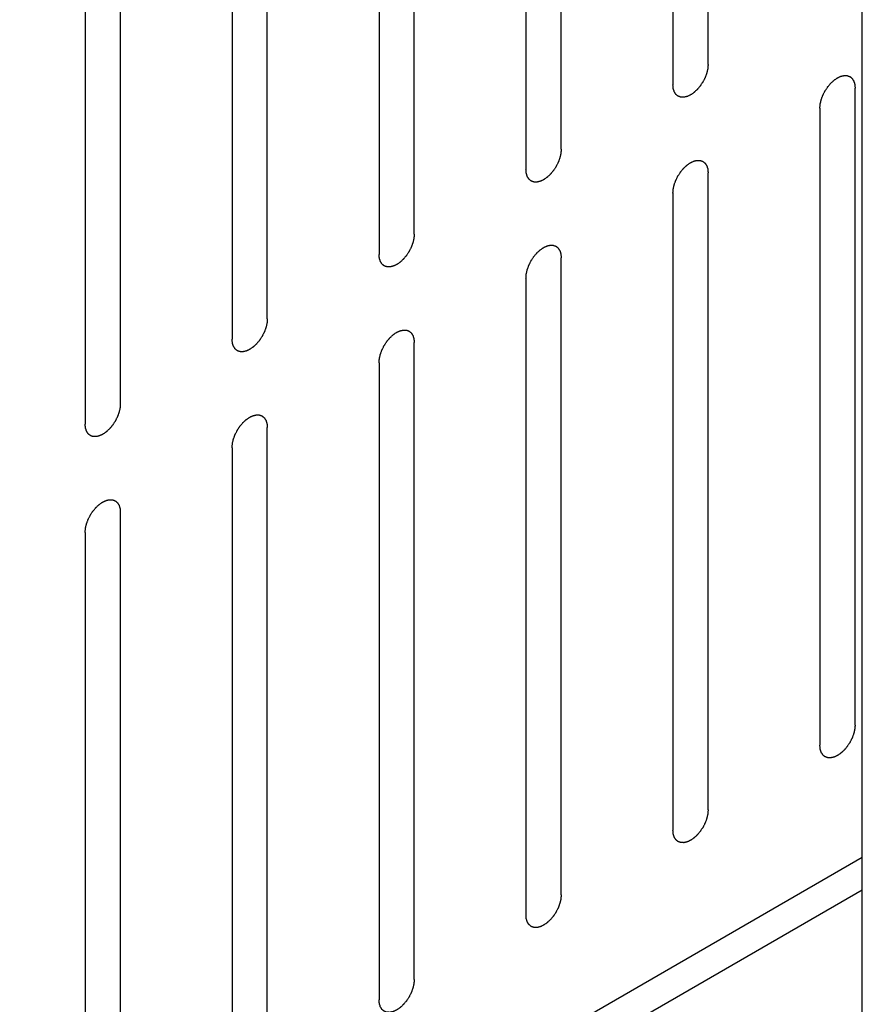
# Model space of a CAD drawing. Header units: inches. Extents: x 5 to 265, y 5 to 171.
# Tile 31 of 212: x 193.74 to 195, y 77.4 to 78.89. Entities that reach past the tile are written whole.
import ezdxf

# ---------------------------------------------------------------- set-up
doc = ezdxf.new("R2010")
doc.units = ezdxf.units.IN
doc.header["$LTSCALE"] = 14.96
doc.header["$MEASUREMENT"] = 0
doc.layers.get('0').update_dxf_attribs({"linetype": 'CONTINUOUS'})

msp = doc.modelspace()

# ---------------------------------------------------------------- linework, layer by layer
at = {"color": 7, "linetype": 'Continuous'}
for p, q in [((195.0046, 60.5139), (195.0046, 123.458)), ((194.7724, 78.8181), (194.7724, 79.7775)), ((194.7194, 79.7469), (194.7194, 78.7875)), ((194.5511, 78.6903), (194.5511, 79.6497)), ((194.498, 79.6191), (194.498, 78.6597)), ((194.3298, 78.5625), (194.3298, 79.5219)), ((194.2767, 79.4913), (194.2767, 78.5319)), ((194.1084, 78.4348), (194.1084, 79.3942)), ((194.0554, 79.3635), (194.0554, 78.4042)), ((193.8871, 78.307), (193.8871, 79.2664)), ((193.8341, 79.2358), (193.8341, 78.2764)), ((194.9937, 77.8232), (194.9937, 78.7826)), ((194.9407, 78.752), (194.9407, 77.7926)), ((194.7724, 77.6954), (194.7724, 78.6548)), ((194.7194, 78.6242), (194.7194, 77.6648)), ((194.5511, 77.5676), (194.5511, 78.527)), ((194.498, 78.4964), (194.498, 77.537)), ((194.3298, 77.4399), (194.3298, 78.3992)), ((194.2767, 78.3686), (194.2767, 77.4092)), ((194.1084, 77.3121), (194.1084, 78.2715)), ((194.0554, 78.2409), (194.0554, 77.2815)), ((193.8871, 77.1843), (193.8871, 78.1437)), ((193.8341, 78.1131), (193.8341, 77.1537)), ((190.5337, 75.0429), (195.0046, 77.6241)), ((190.5337, 74.9939), (195.0046, 77.5751))]:
    msp.add_line(p, q, dxfattribs=at)
for points in [[(194.7724, 78.8181), (194.7724, 78.8176), (194.7723, 78.8166), (194.7721, 78.815), (194.772, 78.8137), (194.772, 78.8128), (194.7719, 78.8123), (194.7719, 78.8119), (194.7718, 78.8115), (194.7717, 78.8109), (194.7715, 78.81), (194.7711, 78.8086), (194.7708, 78.8072), (194.7706, 78.8062), (194.7705, 78.8057), (194.7704, 78.8053), (194.7702, 78.8049), (194.77, 78.8043), (194.7697, 78.8033), (194.7692, 78.8019), (194.7687, 78.8006), (194.7683, 78.7996), (194.7681, 78.799), (194.768, 78.7986), (194.7678, 78.7982), (194.7675, 78.7976), (194.767, 78.7967), (194.7663, 78.7953), (194.7656, 78.7939), (194.7651, 78.7929), (194.7648, 78.7924), (194.7646, 78.792), (194.7644, 78.7916), (194.7641, 78.7911), (194.7635, 78.7902), (194.7626, 78.7889), (194.7618, 78.7877), (194.7612, 78.7868), (194.7609, 78.7863), (194.7606, 78.7859), (194.7603, 78.7855), (194.76, 78.7851), (194.7593, 78.7843), (194.7584, 78.7831), (194.7574, 78.782), (194.7567, 78.7812), (194.7564, 78.7808), (194.7561, 78.7804), (194.7558, 78.7801), (194.7554, 78.7797), (194.7546, 78.7791), (194.7536, 78.7781), (194.7526, 78.7772), (194.7518, 78.7765), (194.7514, 78.7761), (194.7511, 78.7758), (194.7508, 78.7756), (194.7504, 78.7753), (194.7496, 78.7748), (194.7485, 78.774), (194.7474, 78.7732), (194.7466, 78.7727), (194.7462, 78.7724), (194.7459, 78.7722), (194.7456, 78.772), (194.7451, 78.7718), (194.7444, 78.7715), (194.7433, 78.771), (194.7422, 78.7705), (194.7415, 78.7701), (194.7411, 78.7699), (194.7407, 78.7698), (194.7404, 78.7697), (194.74, 78.7696), (194.7393, 78.7695), (194.7383, 78.7692), (194.7372, 78.769), (194.7365, 78.7688), (194.7361, 78.7687), (194.7358, 78.7686), (194.7355, 78.7687), (194.7351, 78.7687), (194.7344, 78.7687), (194.7335, 78.7687), (194.7325, 78.7688), (194.7319, 78.7688), (194.7315, 78.7688), (194.7312, 78.7688), (194.731, 78.7689), (194.7306, 78.769), (194.73, 78.7693), (194.7292, 78.7696), (194.7283, 78.7699), (194.7277, 78.7701), (194.7274, 78.7702), (194.7271, 78.7703), (194.7269, 78.7705), (194.7267, 78.7707), (194.7262, 78.7711), (194.7255, 78.7717), (194.7248, 78.7723), (194.7243, 78.7726), (194.7241, 78.7729), (194.7238, 78.773), (194.7237, 78.7733), (194.7235, 78.7736), (194.7231, 78.7742), (194.7226, 78.775), (194.7221, 78.7758), (194.7218, 78.7763), (194.7216, 78.7767), (194.7214, 78.7769), (194.7213, 78.7772), (194.7212, 78.7776), (194.721, 78.7783), (194.7206, 78.7793), (194.7203, 78.7803), (194.7201, 78.781), (194.72, 78.7814), (194.7199, 78.7817), (194.7199, 78.7821), (194.7198, 78.7826), (194.7197, 78.7834), (194.7196, 78.7846), (194.7195, 78.7861), (194.7194, 78.787), (194.7194, 78.7875)], [(194.9407, 78.752), (194.9407, 78.7525), (194.9408, 78.7535), (194.9409, 78.7551), (194.9411, 78.7564), (194.9411, 78.7573), (194.9412, 78.7578), (194.9412, 78.7582), (194.9413, 78.7586), (194.9414, 78.7592), (194.9416, 78.7601), (194.9419, 78.7615), (194.9423, 78.7629), (194.9425, 78.7638), (194.9426, 78.7644), (194.9427, 78.7648), (194.9428, 78.7652), (194.943, 78.7658), (194.9434, 78.7667), (194.9439, 78.7681), (194.9444, 78.7695), (194.9448, 78.7705), (194.945, 78.7711), (194.9451, 78.7715), (194.9453, 78.7719), (194.9456, 78.7724), (194.9461, 78.7734), (194.9468, 78.7748), (194.9475, 78.7762), (194.948, 78.7771), (194.9483, 78.7777), (194.9484, 78.7781), (194.9487, 78.7785), (194.949, 78.779), (194.9496, 78.7799), (194.9505, 78.7812), (194.9513, 78.7824), (194.9519, 78.7833), (194.9522, 78.7838), (194.9524, 78.7842), (194.9527, 78.7845), (194.9531, 78.785), (194.9538, 78.7858), (194.9547, 78.7869), (194.9557, 78.7881), (194.9564, 78.7889), (194.9567, 78.7893), (194.957, 78.7897), (194.9573, 78.7899), (194.9577, 78.7903), (194.9585, 78.791), (194.9595, 78.792), (194.9605, 78.7929), (194.9612, 78.7936), (194.9617, 78.794), (194.962, 78.7943), (194.9623, 78.7945), (194.9627, 78.7948), (194.9635, 78.7953), (194.9646, 78.7961), (194.9657, 78.7968), (194.9664, 78.7974), (194.9669, 78.7977), (194.9672, 78.7979), (194.9675, 78.798), (194.968, 78.7983), (194.9687, 78.7986), (194.9698, 78.7991), (194.9709, 78.7996), (194.9716, 78.7999), (194.972, 78.8001), (194.9724, 78.8003), (194.9727, 78.8004), (194.9731, 78.8005), (194.9738, 78.8006), (194.9748, 78.8009), (194.9759, 78.8011), (194.9766, 78.8013), (194.977, 78.8013), (194.9773, 78.8014), (194.9776, 78.8014), (194.978, 78.8014), (194.9786, 78.8014), (194.9796, 78.8013), (194.9805, 78.8013), (194.9812, 78.8013), (194.9816, 78.8013), (194.9819, 78.8013), (194.9821, 78.8012), (194.9825, 78.801), (194.9831, 78.8008), (194.9839, 78.8005), (194.9848, 78.8002), (194.9854, 78.8), (194.9857, 78.7998), (194.986, 78.7998), (194.9862, 78.7996), (194.9864, 78.7994), (194.9869, 78.799), (194.9876, 78.7984), (194.9883, 78.7978), (194.9888, 78.7974), (194.989, 78.7972), (194.9893, 78.7971), (194.9894, 78.7968), (194.9896, 78.7965), (194.99, 78.7959), (194.9905, 78.7951), (194.991, 78.7943), (194.9913, 78.7937), (194.9915, 78.7934), (194.9917, 78.7932), (194.9918, 78.7929), (194.9919, 78.7925), (194.9921, 78.7918), (194.9924, 78.7908), (194.9928, 78.7898), (194.993, 78.789), (194.9931, 78.7886), (194.9932, 78.7884), (194.9932, 78.788), (194.9933, 78.7875), (194.9934, 78.7867), (194.9935, 78.7855), (194.9936, 78.784), (194.9937, 78.7831), (194.9937, 78.7826)], [(194.5511, 78.6903), (194.551, 78.6898), (194.551, 78.6888), (194.5508, 78.6872), (194.5507, 78.6859), (194.5506, 78.685), (194.5506, 78.6845), (194.5506, 78.6841), (194.5505, 78.6837), (194.5504, 78.6831), (194.5501, 78.6822), (194.5498, 78.6808), (194.5495, 78.6794), (194.5493, 78.6785), (194.5492, 78.6779), (194.5491, 78.6775), (194.5489, 78.6771), (194.5487, 78.6765), (194.5484, 78.6756), (194.5479, 78.6742), (194.5474, 78.6728), (194.547, 78.6718), (194.5468, 78.6712), (194.5467, 78.6708), (194.5464, 78.6704), (194.5462, 78.6699), (194.5457, 78.6689), (194.545, 78.6675), (194.5443, 78.6661), (194.5438, 78.6652), (194.5435, 78.6646), (194.5433, 78.6642), (194.5431, 78.6638), (194.5427, 78.6633), (194.5421, 78.6624), (194.5413, 78.6611), (194.5405, 78.6599), (194.5399, 78.659), (194.5396, 78.6585), (194.5393, 78.6581), (194.539, 78.6578), (194.5386, 78.6573), (194.538, 78.6565), (194.537, 78.6554), (194.5361, 78.6542), (194.5354, 78.6534), (194.535, 78.653), (194.5348, 78.6526), (194.5344, 78.6524), (194.534, 78.652), (194.5333, 78.6513), (194.5323, 78.6503), (194.5312, 78.6494), (194.5305, 78.6487), (194.5301, 78.6483), (194.5298, 78.648), (194.5295, 78.6478), (194.529, 78.6475), (194.5283, 78.647), (194.5272, 78.6462), (194.5261, 78.6455), (194.5253, 78.6449), (194.5249, 78.6446), (194.5246, 78.6444), (194.5242, 78.6443), (194.5238, 78.6441), (194.5231, 78.6437), (194.522, 78.6432), (194.5209, 78.6427), (194.5202, 78.6424), (194.5197, 78.6422), (194.5194, 78.642), (194.5191, 78.6419), (194.5187, 78.6418), (194.518, 78.6417), (194.5169, 78.6414), (194.5159, 78.6412), (194.5152, 78.641), (194.5148, 78.641), (194.5144, 78.6409), (194.5142, 78.6409), (194.5138, 78.6409), (194.5131, 78.6409), (194.5122, 78.641), (194.5112, 78.641), (194.5106, 78.641), (194.5102, 78.641), (194.5099, 78.641), (194.5096, 78.6411), (194.5093, 78.6413), (194.5087, 78.6415), (194.5078, 78.6418), (194.507, 78.6421), (194.5064, 78.6423), (194.5061, 78.6425), (194.5058, 78.6425), (194.5056, 78.6427), (194.5053, 78.6429), (194.5049, 78.6433), (194.5042, 78.6439), (194.5035, 78.6445), (194.503, 78.6449), (194.5027, 78.6451), (194.5025, 78.6452), (194.5024, 78.6455), (194.5022, 78.6458), (194.5018, 78.6464), (194.5013, 78.6472), (194.5008, 78.648), (194.5004, 78.6486), (194.5002, 78.6489), (194.5001, 78.6491), (194.5, 78.6494), (194.4999, 78.6498), (194.4996, 78.6505), (194.4993, 78.6515), (194.499, 78.6526), (194.4988, 78.6533), (194.4987, 78.6537), (194.4986, 78.6539), (194.4985, 78.6543), (194.4985, 78.6548), (194.4984, 78.6556), (194.4983, 78.6568), (194.4982, 78.6583), (194.4981, 78.6592), (194.498, 78.6597)], [(194.7194, 78.6242), (194.7194, 78.6247), (194.7195, 78.6258), (194.7196, 78.6273), (194.7197, 78.6286), (194.7198, 78.6295), (194.7198, 78.63), (194.7199, 78.6304), (194.72, 78.6308), (194.7201, 78.6314), (194.7203, 78.6324), (194.7206, 78.6337), (194.7209, 78.6351), (194.7211, 78.6361), (194.7213, 78.6366), (194.7214, 78.637), (194.7215, 78.6374), (194.7217, 78.638), (194.7221, 78.639), (194.7226, 78.6404), (194.7231, 78.6417), (194.7234, 78.6427), (194.7237, 78.6433), (194.7238, 78.6437), (194.724, 78.6441), (194.7243, 78.6447), (194.7248, 78.6456), (194.7255, 78.647), (194.7262, 78.6484), (194.7266, 78.6494), (194.7269, 78.6499), (194.7271, 78.6503), (194.7274, 78.6507), (194.7277, 78.6512), (194.7283, 78.6521), (194.7291, 78.6534), (194.73, 78.6546), (194.7305, 78.6555), (194.7309, 78.656), (194.7311, 78.6564), (194.7314, 78.6568), (194.7318, 78.6572), (194.7325, 78.658), (194.7334, 78.6592), (194.7344, 78.6603), (194.735, 78.6611), (194.7354, 78.6615), (194.7357, 78.6619), (194.736, 78.6622), (194.7364, 78.6626), (194.7371, 78.6632), (194.7382, 78.6642), (194.7392, 78.6651), (194.7399, 78.6658), (194.7403, 78.6662), (194.7406, 78.6665), (194.741, 78.6667), (194.7414, 78.667), (194.7422, 78.6675), (194.7433, 78.6683), (194.7444, 78.6691), (194.7451, 78.6696), (194.7456, 78.6699), (194.7459, 78.6701), (194.7462, 78.6703), (194.7466, 78.6705), (194.7474, 78.6708), (194.7485, 78.6713), (194.7495, 78.6718), (194.7503, 78.6722), (194.7507, 78.6724), (194.751, 78.6725), (194.7513, 78.6726), (194.7518, 78.6727), (194.7525, 78.6728), (194.7535, 78.6731), (194.7545, 78.6733), (194.7553, 78.6735), (194.7557, 78.6736), (194.756, 78.6737), (194.7563, 78.6736), (194.7567, 78.6736), (194.7573, 78.6736), (194.7583, 78.6736), (194.7592, 78.6735), (194.7599, 78.6735), (194.7603, 78.6735), (194.7606, 78.6735), (194.7608, 78.6734), (194.7612, 78.6733), (194.7617, 78.673), (194.7626, 78.6727), (194.7634, 78.6724), (194.764, 78.6722), (194.7644, 78.6721), (194.7646, 78.672), (194.7648, 78.6718), (194.7651, 78.6716), (194.7656, 78.6712), (194.7663, 78.6706), (194.767, 78.67), (194.7674, 78.6697), (194.7677, 78.6694), (194.7679, 78.6693), (194.7681, 78.669), (194.7683, 78.6687), (194.7686, 78.6681), (194.7691, 78.6673), (194.7696, 78.6665), (194.77, 78.666), (194.7702, 78.6656), (194.7704, 78.6654), (194.7705, 78.6651), (194.7706, 78.6647), (194.7708, 78.664), (194.7711, 78.663), (194.7714, 78.662), (194.7717, 78.6613), (194.7718, 78.6609), (194.7719, 78.6606), (194.7719, 78.6602), (194.772, 78.6597), (194.772, 78.6589), (194.7721, 78.6577), (194.7723, 78.6562), (194.7724, 78.6553), (194.7724, 78.6548)], [(194.3298, 78.5625), (194.3297, 78.562), (194.3296, 78.561), (194.3295, 78.5594), (194.3294, 78.5581), (194.3293, 78.5572), (194.3293, 78.5567), (194.3293, 78.5563), (194.3292, 78.5559), (194.329, 78.5554), (194.3288, 78.5544), (194.3285, 78.553), (194.3282, 78.5516), (194.328, 78.5507), (194.3278, 78.5501), (194.3278, 78.5497), (194.3276, 78.5493), (194.3274, 78.5488), (194.327, 78.5478), (194.3265, 78.5464), (194.326, 78.545), (194.3257, 78.544), (194.3255, 78.5435), (194.3253, 78.543), (194.3251, 78.5426), (194.3248, 78.5421), (194.3243, 78.5411), (194.3237, 78.5397), (194.323, 78.5384), (194.3225, 78.5374), (194.3222, 78.5368), (194.322, 78.5364), (194.3217, 78.536), (194.3214, 78.5355), (194.3208, 78.5346), (194.32, 78.5334), (194.3192, 78.5321), (194.3186, 78.5312), (194.3182, 78.5307), (194.318, 78.5303), (194.3177, 78.53), (194.3173, 78.5295), (194.3167, 78.5287), (194.3157, 78.5276), (194.3148, 78.5264), (194.3141, 78.5256), (194.3137, 78.5252), (194.3134, 78.5248), (194.3131, 78.5246), (194.3127, 78.5242), (194.312, 78.5235), (194.311, 78.5226), (194.3099, 78.5216), (194.3092, 78.5209), (194.3088, 78.5205), (194.3085, 78.5202), (194.3082, 78.52), (194.3077, 78.5197), (194.3069, 78.5192), (194.3059, 78.5184), (194.3048, 78.5177), (194.304, 78.5171), (194.3036, 78.5169), (194.3032, 78.5166), (194.3029, 78.5165), (194.3025, 78.5163), (194.3017, 78.5159), (194.3007, 78.5154), (194.2996, 78.5149), (194.2988, 78.5146), (194.2984, 78.5144), (194.2981, 78.5142), (194.2978, 78.5142), (194.2974, 78.5141), (194.2966, 78.5139), (194.2956, 78.5137), (194.2946, 78.5134), (194.2939, 78.5133), (194.2934, 78.5132), (194.2931, 78.5131), (194.2928, 78.5131), (194.2925, 78.5131), (194.2918, 78.5131), (194.2908, 78.5132), (194.2899, 78.5132), (194.2892, 78.5132), (194.2889, 78.5133), (194.2886, 78.5132), (194.2883, 78.5134), (194.288, 78.5135), (194.2874, 78.5137), (194.2865, 78.514), (194.2857, 78.5143), (194.2851, 78.5145), (194.2847, 78.5147), (194.2845, 78.5147), (194.2843, 78.5149), (194.284, 78.5152), (194.2835, 78.5156), (194.2828, 78.5161), (194.2822, 78.5167), (194.2817, 78.5171), (194.2814, 78.5173), (194.2812, 78.5175), (194.2811, 78.5177), (194.2808, 78.518), (194.2805, 78.5186), (194.28, 78.5194), (194.2795, 78.5202), (194.2791, 78.5208), (194.2789, 78.5211), (194.2787, 78.5213), (194.2787, 78.5216), (194.2785, 78.522), (194.2783, 78.5228), (194.278, 78.5238), (194.2777, 78.5248), (194.2775, 78.5255), (194.2773, 78.5259), (194.2772, 78.5262), (194.2772, 78.5265), (194.2772, 78.527), (194.2771, 78.5279), (194.277, 78.5291), (194.2769, 78.5305), (194.2768, 78.5315), (194.2767, 78.5319)], [(194.498, 78.4964), (194.4981, 78.4969), (194.4982, 78.498), (194.4983, 78.4995), (194.4984, 78.5008), (194.4985, 78.5017), (194.4985, 78.5023), (194.4985, 78.5026), (194.4986, 78.5031), (194.4988, 78.5036), (194.499, 78.5046), (194.4993, 78.5059), (194.4996, 78.5073), (194.4998, 78.5083), (194.5, 78.5088), (194.5, 78.5092), (194.5002, 78.5097), (194.5004, 78.5102), (194.5008, 78.5112), (194.5013, 78.5126), (194.5018, 78.514), (194.5021, 78.5149), (194.5023, 78.5155), (194.5025, 78.5159), (194.5027, 78.5163), (194.503, 78.5169), (194.5035, 78.5178), (194.5041, 78.5192), (194.5048, 78.5206), (194.5053, 78.5216), (194.5056, 78.5221), (194.5058, 78.5226), (194.5061, 78.5229), (194.5064, 78.5234), (194.507, 78.5243), (194.5078, 78.5256), (194.5086, 78.5269), (194.5092, 78.5278), (194.5096, 78.5283), (194.5098, 78.5287), (194.5101, 78.529), (194.5105, 78.5294), (194.5111, 78.5302), (194.5121, 78.5314), (194.513, 78.5325), (194.5137, 78.5333), (194.5141, 78.5338), (194.5144, 78.5341), (194.5147, 78.5344), (194.5151, 78.5348), (194.5158, 78.5354), (194.5168, 78.5364), (194.5179, 78.5374), (194.5186, 78.538), (194.519, 78.5384), (194.5193, 78.5387), (194.5196, 78.5389), (194.5201, 78.5392), (194.5208, 78.5398), (194.5219, 78.5405), (194.523, 78.5413), (194.5238, 78.5418), (194.5242, 78.5421), (194.5246, 78.5424), (194.5249, 78.5425), (194.5253, 78.5427), (194.5261, 78.543), (194.5271, 78.5435), (194.5282, 78.544), (194.529, 78.5444), (194.5294, 78.5446), (194.5297, 78.5448), (194.53, 78.5448), (194.5304, 78.5449), (194.5312, 78.5451), (194.5322, 78.5453), (194.5332, 78.5455), (194.5339, 78.5457), (194.5344, 78.5458), (194.5347, 78.5459), (194.5349, 78.5458), (194.5353, 78.5458), (194.536, 78.5458), (194.537, 78.5458), (194.5379, 78.5457), (194.5386, 78.5457), (194.5389, 78.5457), (194.5392, 78.5457), (194.5395, 78.5456), (194.5398, 78.5455), (194.5404, 78.5453), (194.5413, 78.5449), (194.5421, 78.5446), (194.5427, 78.5444), (194.5431, 78.5443), (194.5433, 78.5442), (194.5435, 78.544), (194.5438, 78.5438), (194.5443, 78.5434), (194.545, 78.5428), (194.5456, 78.5423), (194.5461, 78.5419), (194.5464, 78.5416), (194.5466, 78.5415), (194.5467, 78.5412), (194.547, 78.5409), (194.5473, 78.5403), (194.5478, 78.5395), (194.5483, 78.5387), (194.5487, 78.5382), (194.5489, 78.5379), (194.5491, 78.5376), (194.5491, 78.5373), (194.5493, 78.5369), (194.5495, 78.5362), (194.5498, 78.5352), (194.5501, 78.5342), (194.5503, 78.5335), (194.5505, 78.5331), (194.5506, 78.5328), (194.5506, 78.5324), (194.5506, 78.5319), (194.5507, 78.5311), (194.5508, 78.5299), (194.5509, 78.5285), (194.551, 78.5275), (194.5511, 78.527)], [(194.1084, 78.4348), (194.1084, 78.4342), (194.1083, 78.4332), (194.1082, 78.4317), (194.1081, 78.4303), (194.108, 78.4294), (194.108, 78.4289), (194.1079, 78.4285), (194.1078, 78.4281), (194.1077, 78.4276), (194.1075, 78.4266), (194.1072, 78.4252), (194.1069, 78.4239), (194.1067, 78.4229), (194.1065, 78.4224), (194.1064, 78.4219), (194.1063, 78.4215), (194.1061, 78.421), (194.1057, 78.42), (194.1052, 78.4186), (194.1047, 78.4172), (194.1044, 78.4162), (194.1041, 78.4157), (194.104, 78.4153), (194.1038, 78.4149), (194.1035, 78.4143), (194.103, 78.4133), (194.1023, 78.412), (194.1016, 78.4106), (194.1012, 78.4096), (194.1009, 78.4091), (194.1007, 78.4086), (194.1004, 78.4083), (194.1001, 78.4077), (194.0995, 78.4069), (194.0987, 78.4056), (194.0978, 78.4043), (194.0972, 78.4034), (194.0969, 78.4029), (194.0967, 78.4025), (194.0964, 78.4022), (194.096, 78.4017), (194.0953, 78.4009), (194.0944, 78.3998), (194.0934, 78.3987), (194.0928, 78.3979), (194.0924, 78.3974), (194.0921, 78.3971), (194.0918, 78.3968), (194.0914, 78.3964), (194.0907, 78.3957), (194.0896, 78.3948), (194.0886, 78.3938), (194.0879, 78.3931), (194.0875, 78.3928), (194.0872, 78.3925), (194.0868, 78.3922), (194.0864, 78.3919), (194.0856, 78.3914), (194.0845, 78.3907), (194.0834, 78.3899), (194.0827, 78.3894), (194.0822, 78.3891), (194.0819, 78.3888), (194.0816, 78.3887), (194.0812, 78.3885), (194.0804, 78.3881), (194.0793, 78.3876), (194.0783, 78.3872), (194.0775, 78.3868), (194.0771, 78.3866), (194.0768, 78.3864), (194.0765, 78.3864), (194.076, 78.3863), (194.0753, 78.3861), (194.0743, 78.3859), (194.0733, 78.3857), (194.0725, 78.3855), (194.0721, 78.3854), (194.0718, 78.3853), (194.0715, 78.3853), (194.0711, 78.3853), (194.0705, 78.3854), (194.0695, 78.3854), (194.0686, 78.3854), (194.0679, 78.3855), (194.0675, 78.3855), (194.0672, 78.3855), (194.067, 78.3856), (194.0666, 78.3857), (194.0661, 78.3859), (194.0652, 78.3862), (194.0644, 78.3865), (194.0638, 78.3868), (194.0634, 78.3869), (194.0632, 78.387), (194.063, 78.3872), (194.0627, 78.3874), (194.0622, 78.3878), (194.0615, 78.3883), (194.0608, 78.3889), (194.0604, 78.3893), (194.0601, 78.3895), (194.0599, 78.3897), (194.0597, 78.39), (194.0595, 78.3903), (194.0592, 78.3908), (194.0587, 78.3916), (194.0581, 78.3924), (194.0578, 78.393), (194.0576, 78.3933), (194.0574, 78.3935), (194.0573, 78.3939), (194.0572, 78.3943), (194.057, 78.395), (194.0567, 78.396), (194.0564, 78.397), (194.0561, 78.3977), (194.056, 78.3981), (194.0559, 78.3984), (194.0559, 78.3988), (194.0558, 78.3992), (194.0558, 78.4001), (194.0557, 78.4013), (194.0555, 78.4027), (194.0554, 78.4037), (194.0554, 78.4042)], [(194.2767, 78.3686), (194.2768, 78.3692), (194.2768, 78.3702), (194.277, 78.3718), (194.2771, 78.3731), (194.2772, 78.374), (194.2772, 78.3745), (194.2772, 78.3749), (194.2773, 78.3753), (194.2774, 78.3758), (194.2777, 78.3768), (194.278, 78.3782), (194.2783, 78.3795), (194.2785, 78.3805), (194.2786, 78.381), (194.2787, 78.3815), (194.2789, 78.3819), (194.2791, 78.3824), (194.2794, 78.3834), (194.2799, 78.3848), (194.2804, 78.3862), (194.2808, 78.3872), (194.281, 78.3877), (194.2811, 78.3881), (194.2814, 78.3885), (194.2816, 78.3891), (194.2821, 78.3901), (194.2828, 78.3914), (194.2835, 78.3928), (194.284, 78.3938), (194.2843, 78.3943), (194.2845, 78.3948), (194.2847, 78.3951), (194.2851, 78.3957), (194.2857, 78.3965), (194.2865, 78.3978), (194.2873, 78.3991), (194.2879, 78.4), (194.2882, 78.4005), (194.2885, 78.4009), (194.2888, 78.4012), (194.2892, 78.4017), (194.2898, 78.4025), (194.2908, 78.4036), (194.2917, 78.4047), (194.2924, 78.4055), (194.2928, 78.406), (194.293, 78.4063), (194.2934, 78.4066), (194.2938, 78.407), (194.2945, 78.4077), (194.2955, 78.4086), (194.2966, 78.4096), (194.2973, 78.4103), (194.2977, 78.4106), (194.298, 78.4109), (194.2983, 78.4112), (194.2988, 78.4115), (194.2995, 78.412), (194.3006, 78.4127), (194.3017, 78.4135), (194.3025, 78.414), (194.3029, 78.4143), (194.3032, 78.4146), (194.3036, 78.4147), (194.304, 78.4149), (194.3047, 78.4153), (194.3058, 78.4158), (194.3069, 78.4162), (194.3076, 78.4166), (194.3081, 78.4168), (194.3084, 78.417), (194.3087, 78.417), (194.3091, 78.4171), (194.3098, 78.4173), (194.3109, 78.4175), (194.3119, 78.4177), (194.3126, 78.4179), (194.313, 78.418), (194.3133, 78.4181), (194.3136, 78.4181), (194.314, 78.4181), (194.3147, 78.418), (194.3156, 78.418), (194.3166, 78.418), (194.3172, 78.4179), (194.3176, 78.4179), (194.3179, 78.4179), (194.3182, 78.4178), (194.3185, 78.4177), (194.3191, 78.4175), (194.32, 78.4172), (194.3208, 78.4169), (194.3214, 78.4166), (194.3217, 78.4165), (194.322, 78.4164), (194.3222, 78.4162), (194.3225, 78.416), (194.3229, 78.4156), (194.3236, 78.4151), (194.3243, 78.4145), (194.3248, 78.4141), (194.3251, 78.4139), (194.3253, 78.4137), (194.3254, 78.4134), (194.3256, 78.4131), (194.326, 78.4126), (194.3265, 78.4118), (194.327, 78.411), (194.3274, 78.4104), (194.3276, 78.4101), (194.3277, 78.4099), (194.3278, 78.4095), (194.3279, 78.4091), (194.3282, 78.4084), (194.3285, 78.4074), (194.3288, 78.4064), (194.329, 78.4057), (194.3291, 78.4053), (194.3292, 78.405), (194.3293, 78.4046), (194.3293, 78.4042), (194.3294, 78.4033), (194.3295, 78.4021), (194.3296, 78.4007), (194.3297, 78.3997), (194.3298, 78.3992)], [(193.8871, 78.307), (193.8871, 78.3065), (193.887, 78.3054), (193.8869, 78.3039), (193.8867, 78.3026), (193.8867, 78.3017), (193.8866, 78.3011), (193.8866, 78.3008), (193.8865, 78.3003), (193.8864, 78.2998), (193.8862, 78.2988), (193.8859, 78.2975), (193.8855, 78.2961), (193.8853, 78.2951), (193.8852, 78.2946), (193.8851, 78.2942), (193.885, 78.2937), (193.8848, 78.2932), (193.8844, 78.2922), (193.8839, 78.2908), (193.8834, 78.2894), (193.883, 78.2885), (193.8828, 78.2879), (193.8827, 78.2875), (193.8825, 78.2871), (193.8822, 78.2865), (193.8817, 78.2856), (193.881, 78.2842), (193.8803, 78.2828), (193.8798, 78.2818), (193.8795, 78.2813), (193.8794, 78.2808), (193.8791, 78.2805), (193.8788, 78.28), (193.8782, 78.2791), (193.8773, 78.2778), (193.8765, 78.2765), (193.8759, 78.2756), (193.8756, 78.2751), (193.8754, 78.2747), (193.8751, 78.2744), (193.8747, 78.274), (193.874, 78.2732), (193.8731, 78.272), (193.8721, 78.2709), (193.8714, 78.2701), (193.8711, 78.2696), (193.8708, 78.2693), (193.8705, 78.269), (193.8701, 78.2686), (193.8693, 78.268), (193.8683, 78.267), (193.8673, 78.266), (193.8666, 78.2654), (193.8661, 78.265), (193.8658, 78.2647), (193.8655, 78.2645), (193.8651, 78.2642), (193.8643, 78.2636), (193.8632, 78.2629), (193.8621, 78.2621), (193.8614, 78.2616), (193.8609, 78.2613), (193.8606, 78.261), (193.8603, 78.2609), (193.8598, 78.2607), (193.8591, 78.2604), (193.858, 78.2599), (193.8569, 78.2594), (193.8562, 78.259), (193.8558, 78.2588), (193.8554, 78.2586), (193.8551, 78.2586), (193.8547, 78.2585), (193.854, 78.2583), (193.853, 78.2581), (193.8519, 78.2579), (193.8512, 78.2577), (193.8508, 78.2576), (193.8505, 78.2575), (193.8502, 78.2576), (193.8498, 78.2576), (193.8492, 78.2576), (193.8482, 78.2576), (193.8473, 78.2577), (193.8466, 78.2577), (193.8462, 78.2577), (193.8459, 78.2577), (193.8457, 78.2578), (193.8453, 78.2579), (193.8447, 78.2581), (193.8439, 78.2585), (193.843, 78.2588), (193.8424, 78.259), (193.8421, 78.2591), (193.8418, 78.2592), (193.8416, 78.2594), (193.8414, 78.2596), (193.8409, 78.26), (193.8402, 78.2606), (193.8395, 78.2611), (193.839, 78.2615), (193.8388, 78.2618), (193.8385, 78.2619), (193.8384, 78.2622), (193.8382, 78.2625), (193.8378, 78.2631), (193.8373, 78.2639), (193.8368, 78.2647), (193.8365, 78.2652), (193.8363, 78.2655), (193.8361, 78.2658), (193.836, 78.2661), (193.8359, 78.2665), (193.8357, 78.2672), (193.8354, 78.2682), (193.835, 78.2692), (193.8348, 78.2699), (193.8347, 78.2703), (193.8346, 78.2706), (193.8346, 78.271), (193.8345, 78.2715), (193.8344, 78.2723), (193.8343, 78.2735), (193.8342, 78.2749), (193.8341, 78.2759), (193.8341, 78.2764)], [(194.0554, 78.2409), (194.0554, 78.2414), (194.0555, 78.2424), (194.0556, 78.244), (194.0558, 78.2453), (194.0558, 78.2462), (194.0559, 78.2467), (194.0559, 78.2471), (194.056, 78.2475), (194.0561, 78.248), (194.0563, 78.249), (194.0566, 78.2504), (194.057, 78.2518), (194.0572, 78.2527), (194.0573, 78.2533), (194.0574, 78.2537), (194.0576, 78.2541), (194.0578, 78.2546), (194.0581, 78.2556), (194.0586, 78.257), (194.0591, 78.2584), (194.0595, 78.2594), (194.0597, 78.2599), (194.0598, 78.2604), (194.06, 78.2608), (194.0603, 78.2613), (194.0608, 78.2623), (194.0615, 78.2637), (194.0622, 78.265), (194.0627, 78.266), (194.063, 78.2666), (194.0632, 78.267), (194.0634, 78.2674), (194.0637, 78.2679), (194.0643, 78.2688), (194.0652, 78.27), (194.066, 78.2713), (194.0666, 78.2722), (194.0669, 78.2727), (194.0672, 78.2731), (194.0675, 78.2734), (194.0678, 78.2739), (194.0685, 78.2747), (194.0694, 78.2758), (194.0704, 78.277), (194.0711, 78.2778), (194.0714, 78.2782), (194.0717, 78.2786), (194.072, 78.2788), (194.0724, 78.2792), (194.0732, 78.2799), (194.0742, 78.2808), (194.0752, 78.2818), (194.076, 78.2825), (194.0764, 78.2829), (194.0767, 78.2832), (194.077, 78.2834), (194.0774, 78.2837), (194.0782, 78.2842), (194.0793, 78.285), (194.0804, 78.2857), (194.0812, 78.2863), (194.0816, 78.2865), (194.0819, 78.2868), (194.0822, 78.2869), (194.0827, 78.2871), (194.0834, 78.2875), (194.0845, 78.288), (194.0856, 78.2885), (194.0863, 78.2888), (194.0867, 78.289), (194.0871, 78.2892), (194.0874, 78.2892), (194.0878, 78.2893), (194.0885, 78.2895), (194.0895, 78.2897), (194.0906, 78.29), (194.0913, 78.2901), (194.0917, 78.2902), (194.092, 78.2903), (194.0923, 78.2903), (194.0927, 78.2903), (194.0934, 78.2903), (194.0943, 78.2902), (194.0953, 78.2902), (194.0959, 78.2902), (194.0963, 78.2901), (194.0966, 78.2902), (194.0968, 78.29), (194.0972, 78.2899), (194.0978, 78.2897), (194.0986, 78.2894), (194.0995, 78.2891), (194.1001, 78.2889), (194.1004, 78.2887), (194.1007, 78.2887), (194.1009, 78.2885), (194.1011, 78.2882), (194.1016, 78.2878), (194.1023, 78.2873), (194.103, 78.2867), (194.1035, 78.2863), (194.1037, 78.2861), (194.104, 78.2859), (194.1041, 78.2857), (194.1043, 78.2854), (194.1047, 78.2848), (194.1052, 78.284), (194.1057, 78.2832), (194.106, 78.2826), (194.1062, 78.2823), (194.1064, 78.2821), (194.1065, 78.2818), (194.1066, 78.2814), (194.1068, 78.2806), (194.1072, 78.2796), (194.1075, 78.2786), (194.1077, 78.2779), (194.1078, 78.2775), (194.1079, 78.2772), (194.1079, 78.2769), (194.108, 78.2764), (194.1081, 78.2755), (194.1082, 78.2743), (194.1083, 78.2729), (194.1084, 78.2719), (194.1084, 78.2715)], [(193.8341, 78.1131), (193.8341, 78.1136), (193.8342, 78.1146), (193.8343, 78.1162), (193.8344, 78.1175), (193.8345, 78.1184), (193.8346, 78.1189), (193.8346, 78.1193), (193.8347, 78.1197), (193.8348, 78.1203), (193.835, 78.1212), (193.8353, 78.1226), (193.8356, 78.124), (193.8359, 78.1249), (193.836, 78.1255), (193.8361, 78.1259), (193.8362, 78.1263), (193.8364, 78.1269), (193.8368, 78.1278), (193.8373, 78.1292), (193.8378, 78.1306), (193.8381, 78.1316), (193.8384, 78.1322), (193.8385, 78.1326), (193.8387, 78.133), (193.839, 78.1335), (193.8395, 78.1345), (193.8402, 78.1359), (193.8409, 78.1373), (193.8414, 78.1382), (193.8416, 78.1388), (193.8418, 78.1392), (193.8421, 78.1396), (193.8424, 78.1401), (193.843, 78.141), (193.8438, 78.1423), (193.8447, 78.1435), (193.8453, 78.1444), (193.8456, 78.1449), (193.8458, 78.1453), (193.8461, 78.1456), (193.8465, 78.1461), (193.8472, 78.1469), (193.8481, 78.148), (193.8491, 78.1492), (193.8497, 78.15), (193.8501, 78.1504), (193.8504, 78.1508), (193.8507, 78.151), (193.8511, 78.1514), (193.8518, 78.1521), (193.8529, 78.1531), (193.8539, 78.154), (193.8546, 78.1547), (193.855, 78.1551), (193.8553, 78.1554), (193.8557, 78.1556), (193.8561, 78.1559), (193.8569, 78.1564), (193.858, 78.1572), (193.8591, 78.1579), (193.8598, 78.1585), (193.8603, 78.1588), (193.8606, 78.159), (193.8609, 78.1591), (193.8613, 78.1594), (193.8621, 78.1597), (193.8632, 78.1602), (193.8642, 78.1607), (193.865, 78.161), (193.8654, 78.1612), (193.8657, 78.1614), (193.866, 78.1615), (193.8665, 78.1616), (193.8672, 78.1617), (193.8682, 78.162), (193.8692, 78.1622), (193.87, 78.1624), (193.8704, 78.1624), (193.8707, 78.1625), (193.871, 78.1625), (193.8714, 78.1625), (193.872, 78.1625), (193.873, 78.1624), (193.8739, 78.1624), (193.8746, 78.1624), (193.875, 78.1624), (193.8753, 78.1624), (193.8755, 78.1623), (193.8759, 78.1621), (193.8765, 78.1619), (193.8773, 78.1616), (193.8782, 78.1613), (193.8787, 78.1611), (193.8791, 78.1609), (193.8794, 78.1609), (193.8795, 78.1607), (193.8798, 78.1605), (193.8803, 78.1601), (193.881, 78.1595), (193.8817, 78.1589), (193.8821, 78.1585), (193.8824, 78.1583), (193.8826, 78.1582), (193.8828, 78.1579), (193.883, 78.1576), (193.8833, 78.157), (193.8838, 78.1562), (193.8844, 78.1554), (193.8847, 78.1548), (193.8849, 78.1545), (193.8851, 78.1543), (193.8852, 78.154), (193.8853, 78.1536), (193.8855, 78.1529), (193.8858, 78.1519), (193.8861, 78.1508), (193.8864, 78.1501), (193.8865, 78.1497), (193.8866, 78.1495), (193.8866, 78.1491), (193.8867, 78.1486), (193.8867, 78.1478), (193.8868, 78.1466), (193.887, 78.1451), (193.8871, 78.1442), (193.8871, 78.1437)], [(194.9937, 77.8232), (194.9937, 77.8227), (194.9936, 77.8216), (194.9935, 77.8201), (194.9934, 77.8188), (194.9933, 77.8179), (194.9932, 77.8173), (194.9932, 77.817), (194.9931, 77.8165), (194.993, 77.816), (194.9928, 77.815), (194.9925, 77.8137), (194.9922, 77.8123), (194.9919, 77.8113), (194.9918, 77.8108), (194.9917, 77.8104), (194.9916, 77.81), (194.9914, 77.8094), (194.991, 77.8084), (194.9905, 77.807), (194.99, 77.8056), (194.9897, 77.8047), (194.9894, 77.8041), (194.9893, 77.8037), (194.9891, 77.8033), (194.9888, 77.8027), (194.9883, 77.8018), (194.9876, 77.8004), (194.9869, 77.799), (194.9864, 77.798), (194.9862, 77.7975), (194.986, 77.7971), (194.9857, 77.7967), (194.9854, 77.7962), (194.9848, 77.7953), (194.984, 77.794), (194.9831, 77.7927), (194.9825, 77.7919), (194.9822, 77.7913), (194.982, 77.791), (194.9817, 77.7906), (194.9813, 77.7902), (194.9806, 77.7894), (194.9797, 77.7882), (194.9787, 77.7871), (194.9781, 77.7863), (194.9777, 77.7859), (194.9774, 77.7855), (194.9771, 77.7852), (194.9767, 77.7848), (194.976, 77.7842), (194.9749, 77.7832), (194.9739, 77.7822), (194.9732, 77.7816), (194.9728, 77.7812), (194.9725, 77.7809), (194.9721, 77.7807), (194.9717, 77.7804), (194.9709, 77.7798), (194.9698, 77.7791), (194.9687, 77.7783), (194.968, 77.7778), (194.9675, 77.7775), (194.9672, 77.7773), (194.9669, 77.7771), (194.9665, 77.7769), (194.9657, 77.7766), (194.9646, 77.7761), (194.9636, 77.7756), (194.9628, 77.7752), (194.9624, 77.775), (194.9621, 77.7749), (194.9617, 77.7748), (194.9613, 77.7747), (194.9606, 77.7746), (194.9596, 77.7743), (194.9585, 77.7741), (194.9578, 77.7739), (194.9574, 77.7738), (194.9571, 77.7737), (194.9568, 77.7738), (194.9564, 77.7738), (194.9558, 77.7738), (194.9548, 77.7738), (194.9539, 77.7739), (194.9532, 77.7739), (194.9528, 77.7739), (194.9525, 77.7739), (194.9523, 77.774), (194.9519, 77.7741), (194.9513, 77.7744), (194.9505, 77.7747), (194.9496, 77.775), (194.9491, 77.7752), (194.9487, 77.7753), (194.9484, 77.7754), (194.9483, 77.7756), (194.948, 77.7758), (194.9475, 77.7762), (194.9468, 77.7768), (194.9461, 77.7773), (194.9457, 77.7777), (194.9454, 77.778), (194.9452, 77.7781), (194.945, 77.7784), (194.9448, 77.7787), (194.9445, 77.7793), (194.9439, 77.7801), (194.9434, 77.7809), (194.9431, 77.7814), (194.9429, 77.7818), (194.9427, 77.782), (194.9426, 77.7823), (194.9425, 77.7827), (194.9423, 77.7834), (194.942, 77.7844), (194.9417, 77.7854), (194.9414, 77.7861), (194.9413, 77.7865), (194.9412, 77.7868), (194.9412, 77.7872), (194.9411, 77.7877), (194.9411, 77.7885), (194.941, 77.7897), (194.9408, 77.7911), (194.9407, 77.7921), (194.9407, 77.7926)], [(194.7724, 77.6954), (194.7724, 77.6949), (194.7723, 77.6939), (194.7721, 77.6923), (194.772, 77.691), (194.772, 77.6901), (194.7719, 77.6896), (194.7719, 77.6892), (194.7718, 77.6888), (194.7717, 77.6882), (194.7715, 77.6873), (194.7711, 77.6859), (194.7708, 77.6845), (194.7706, 77.6836), (194.7705, 77.683), (194.7704, 77.6826), (194.7702, 77.6822), (194.77, 77.6816), (194.7697, 77.6806), (194.7692, 77.6793), (194.7687, 77.6779), (194.7683, 77.6769), (194.7681, 77.6763), (194.768, 77.6759), (194.7678, 77.6755), (194.7675, 77.675), (194.767, 77.674), (194.7663, 77.6726), (194.7656, 77.6712), (194.7651, 77.6703), (194.7648, 77.6697), (194.7646, 77.6693), (194.7644, 77.6689), (194.7641, 77.6684), (194.7635, 77.6675), (194.7626, 77.6662), (194.7618, 77.665), (194.7612, 77.6641), (194.7609, 77.6636), (194.7606, 77.6632), (194.7603, 77.6628), (194.76, 77.6624), (194.7593, 77.6616), (194.7584, 77.6605), (194.7574, 77.6593), (194.7567, 77.6585), (194.7564, 77.6581), (194.7561, 77.6577), (194.7558, 77.6574), (194.7554, 77.6571), (194.7546, 77.6564), (194.7536, 77.6554), (194.7526, 77.6545), (194.7518, 77.6538), (194.7514, 77.6534), (194.7511, 77.6531), (194.7508, 77.6529), (194.7504, 77.6526), (194.7496, 77.6521), (194.7485, 77.6513), (194.7474, 77.6506), (194.7466, 77.65), (194.7462, 77.6497), (194.7459, 77.6495), (194.7456, 77.6493), (194.7451, 77.6491), (194.7444, 77.6488), (194.7433, 77.6483), (194.7422, 77.6478), (194.7415, 77.6474), (194.7411, 77.6473), (194.7407, 77.6471), (194.7404, 77.647), (194.74, 77.6469), (194.7393, 77.6468), (194.7383, 77.6465), (194.7372, 77.6463), (194.7365, 77.6461), (194.7361, 77.646), (194.7358, 77.6459), (194.7355, 77.646), (194.7351, 77.646), (194.7344, 77.646), (194.7335, 77.6461), (194.7325, 77.6461), (194.7319, 77.6461), (194.7315, 77.6461), (194.7312, 77.6461), (194.731, 77.6462), (194.7306, 77.6464), (194.73, 77.6466), (194.7292, 77.6469), (194.7283, 77.6472), (194.7277, 77.6474), (194.7274, 77.6475), (194.7271, 77.6476), (194.7269, 77.6478), (194.7267, 77.648), (194.7262, 77.6484), (194.7255, 77.649), (194.7248, 77.6496), (194.7243, 77.65), (194.7241, 77.6502), (194.7238, 77.6503), (194.7237, 77.6506), (194.7235, 77.6509), (194.7231, 77.6515), (194.7226, 77.6523), (194.7221, 77.6531), (194.7218, 77.6536), (194.7216, 77.654), (194.7214, 77.6542), (194.7213, 77.6545), (194.7212, 77.6549), (194.721, 77.6556), (194.7206, 77.6566), (194.7203, 77.6576), (194.7201, 77.6583), (194.72, 77.6588), (194.7199, 77.659), (194.7199, 77.6594), (194.7198, 77.6599), (194.7197, 77.6607), (194.7196, 77.6619), (194.7195, 77.6634), (194.7194, 77.6643), (194.7194, 77.6648)], [(194.5511, 77.5676), (194.551, 77.5671), (194.551, 77.5661), (194.5508, 77.5645), (194.5507, 77.5632), (194.5506, 77.5623), (194.5506, 77.5618), (194.5506, 77.5614), (194.5505, 77.561), (194.5504, 77.5604), (194.5501, 77.5595), (194.5498, 77.5581), (194.5495, 77.5567), (194.5493, 77.5558), (194.5492, 77.5552), (194.5491, 77.5548), (194.5489, 77.5544), (194.5487, 77.5538), (194.5484, 77.5529), (194.5479, 77.5515), (194.5474, 77.5501), (194.547, 77.5491), (194.5468, 77.5486), (194.5467, 77.5481), (194.5464, 77.5477), (194.5462, 77.5472), (194.5457, 77.5462), (194.545, 77.5448), (194.5443, 77.5434), (194.5438, 77.5425), (194.5435, 77.5419), (194.5433, 77.5415), (194.5431, 77.5411), (194.5427, 77.5406), (194.5421, 77.5397), (194.5413, 77.5385), (194.5405, 77.5372), (194.5399, 77.5363), (194.5396, 77.5358), (194.5393, 77.5354), (194.539, 77.5351), (194.5386, 77.5346), (194.538, 77.5338), (194.537, 77.5327), (194.5361, 77.5315), (194.5354, 77.5307), (194.535, 77.5303), (194.5348, 77.5299), (194.5344, 77.5297), (194.534, 77.5293), (194.5333, 77.5286), (194.5323, 77.5276), (194.5312, 77.5267), (194.5305, 77.526), (194.5301, 77.5256), (194.5298, 77.5253), (194.5295, 77.5251), (194.529, 77.5248), (194.5283, 77.5243), (194.5272, 77.5235), (194.5261, 77.5228), (194.5253, 77.5222), (194.5249, 77.5219), (194.5246, 77.5217), (194.5242, 77.5216), (194.5238, 77.5214), (194.5231, 77.521), (194.522, 77.5205), (194.5209, 77.52), (194.5202, 77.5197), (194.5197, 77.5195), (194.5194, 77.5193), (194.5191, 77.5193), (194.5187, 77.5192), (194.518, 77.519), (194.5169, 77.5188), (194.5159, 77.5185), (194.5152, 77.5183), (194.5148, 77.5183), (194.5144, 77.5182), (194.5142, 77.5182), (194.5138, 77.5182), (194.5131, 77.5182), (194.5122, 77.5183), (194.5112, 77.5183), (194.5106, 77.5183), (194.5102, 77.5184), (194.5099, 77.5183), (194.5096, 77.5185), (194.5093, 77.5186), (194.5087, 77.5188), (194.5078, 77.5191), (194.507, 77.5194), (194.5064, 77.5196), (194.5061, 77.5198), (194.5058, 77.5198), (194.5056, 77.52), (194.5053, 77.5202), (194.5049, 77.5207), (194.5042, 77.5212), (194.5035, 77.5218), (194.503, 77.5222), (194.5027, 77.5224), (194.5025, 77.5226), (194.5024, 77.5228), (194.5022, 77.5231), (194.5018, 77.5237), (194.5013, 77.5245), (194.5008, 77.5253), (194.5004, 77.5259), (194.5002, 77.5262), (194.5001, 77.5264), (194.5, 77.5267), (194.4999, 77.5271), (194.4996, 77.5278), (194.4993, 77.5288), (194.499, 77.5299), (194.4988, 77.5306), (194.4987, 77.531), (194.4986, 77.5313), (194.4985, 77.5316), (194.4985, 77.5321), (194.4984, 77.533), (194.4983, 77.5341), (194.4982, 77.5356), (194.4981, 77.5365), (194.498, 77.537)], [(194.3298, 77.4399), (194.3297, 77.4393), (194.3296, 77.4383), (194.3295, 77.4367), (194.3294, 77.4354), (194.3293, 77.4345), (194.3293, 77.434), (194.3293, 77.4336), (194.3292, 77.4332), (194.329, 77.4327), (194.3288, 77.4317), (194.3285, 77.4303), (194.3282, 77.429), (194.328, 77.428), (194.3278, 77.4274), (194.3278, 77.427), (194.3276, 77.4266), (194.3274, 77.4261), (194.327, 77.4251), (194.3265, 77.4237), (194.326, 77.4223), (194.3257, 77.4213), (194.3255, 77.4208), (194.3253, 77.4204), (194.3251, 77.4199), (194.3248, 77.4194), (194.3243, 77.4184), (194.3237, 77.417), (194.323, 77.4157), (194.3225, 77.4147), (194.3222, 77.4141), (194.322, 77.4137), (194.3217, 77.4133), (194.3214, 77.4128), (194.3208, 77.4119), (194.32, 77.4107), (194.3192, 77.4094), (194.3186, 77.4085), (194.3182, 77.408), (194.318, 77.4076), (194.3177, 77.4073), (194.3173, 77.4068), (194.3167, 77.406), (194.3157, 77.4049), (194.3148, 77.4038), (194.3141, 77.403), (194.3137, 77.4025), (194.3134, 77.4022), (194.3131, 77.4019), (194.3127, 77.4015), (194.312, 77.4008), (194.311, 77.3999), (194.3099, 77.3989), (194.3092, 77.3982), (194.3088, 77.3979), (194.3085, 77.3975), (194.3082, 77.3973), (194.3077, 77.397), (194.3069, 77.3965), (194.3059, 77.3957), (194.3048, 77.395), (194.304, 77.3945), (194.3036, 77.3942), (194.3032, 77.3939), (194.3029, 77.3938), (194.3025, 77.3936), (194.3017, 77.3932), (194.3007, 77.3927), (194.2996, 77.3922), (194.2988, 77.3919), (194.2984, 77.3917), (194.2981, 77.3915), (194.2978, 77.3915), (194.2974, 77.3914), (194.2966, 77.3912), (194.2956, 77.391), (194.2946, 77.3907), (194.2939, 77.3906), (194.2934, 77.3905), (194.2931, 77.3904), (194.2928, 77.3904), (194.2925, 77.3904), (194.2918, 77.3905), (194.2908, 77.3905), (194.2899, 77.3905), (194.2892, 77.3905), (194.2889, 77.3906), (194.2886, 77.3906), (194.2883, 77.3907), (194.288, 77.3908), (194.2874, 77.391), (194.2865, 77.3913), (194.2857, 77.3916), (194.2851, 77.3919), (194.2847, 77.392), (194.2845, 77.3921), (194.2843, 77.3922), (194.284, 77.3925), (194.2835, 77.3929), (194.2828, 77.3934), (194.2822, 77.394), (194.2817, 77.3944), (194.2814, 77.3946), (194.2812, 77.3948), (194.2811, 77.395), (194.2808, 77.3954), (194.2805, 77.3959), (194.28, 77.3967), (194.2795, 77.3975), (194.2791, 77.3981), (194.2789, 77.3984), (194.2787, 77.3986), (194.2787, 77.399), (194.2785, 77.3994), (194.2783, 77.4001), (194.278, 77.4011), (194.2777, 77.4021), (194.2775, 77.4028), (194.2773, 77.4032), (194.2772, 77.4035), (194.2772, 77.4039), (194.2772, 77.4043), (194.2771, 77.4052), (194.277, 77.4064), (194.2769, 77.4078), (194.2768, 77.4088), (194.2767, 77.4092)]]:
    msp.add_open_spline(points, degree=3, knots=[0, 0, 0, 0, 0.015625, 0.03125, 0.046875, 0.054688, 0.058594, 0.0625, 0.066406, 0.070312, 0.078125, 0.09375, 0.109375, 0.117188, 0.121094, 0.125, 0.128906, 0.132812, 0.140625, 0.15625, 0.171875, 0.179688, 0.183594, 0.1875, 0.191406, 0.195312, 0.203125, 0.21875, 0.234375, 0.242188, 0.246094, 0.25, 0.253906, 0.257812, 0.265625, 0.28125, 0.296875, 0.304688, 0.308594, 0.3125, 0.316406, 0.320312, 0.328125, 0.34375, 0.359375, 0.367188, 0.371094, 0.375, 0.378906, 0.382812, 0.390625, 0.40625, 0.421875, 0.429688, 0.433594, 0.4375, 0.441406, 0.445312, 0.453125, 0.46875, 0.484375, 0.492188, 0.496094, 0.5, 0.503906, 0.507812, 0.515625, 0.53125, 0.546875, 0.554688, 0.558594, 0.5625, 0.566406, 0.570312, 0.578125, 0.59375, 0.609375, 0.617188, 0.621094, 0.625, 0.628906, 0.632812, 0.640625, 0.65625, 0.671875, 0.679688, 0.683594, 0.6875, 0.691406, 0.695312, 0.703125, 0.71875, 0.734375, 0.742188, 0.746094, 0.75, 0.753906, 0.757812, 0.765625, 0.78125, 0.796875, 0.804688, 0.808594, 0.8125, 0.816406, 0.820312, 0.828125, 0.84375, 0.859375, 0.867188, 0.871094, 0.875, 0.878906, 0.882812, 0.890625, 0.90625, 0.921875, 0.929688, 0.933594, 0.9375, 0.941406, 0.945312, 0.953125, 0.96875, 0.984375, 1, 1, 1, 1], dxfattribs=at)

doc.saveas('drawing.dxf')
